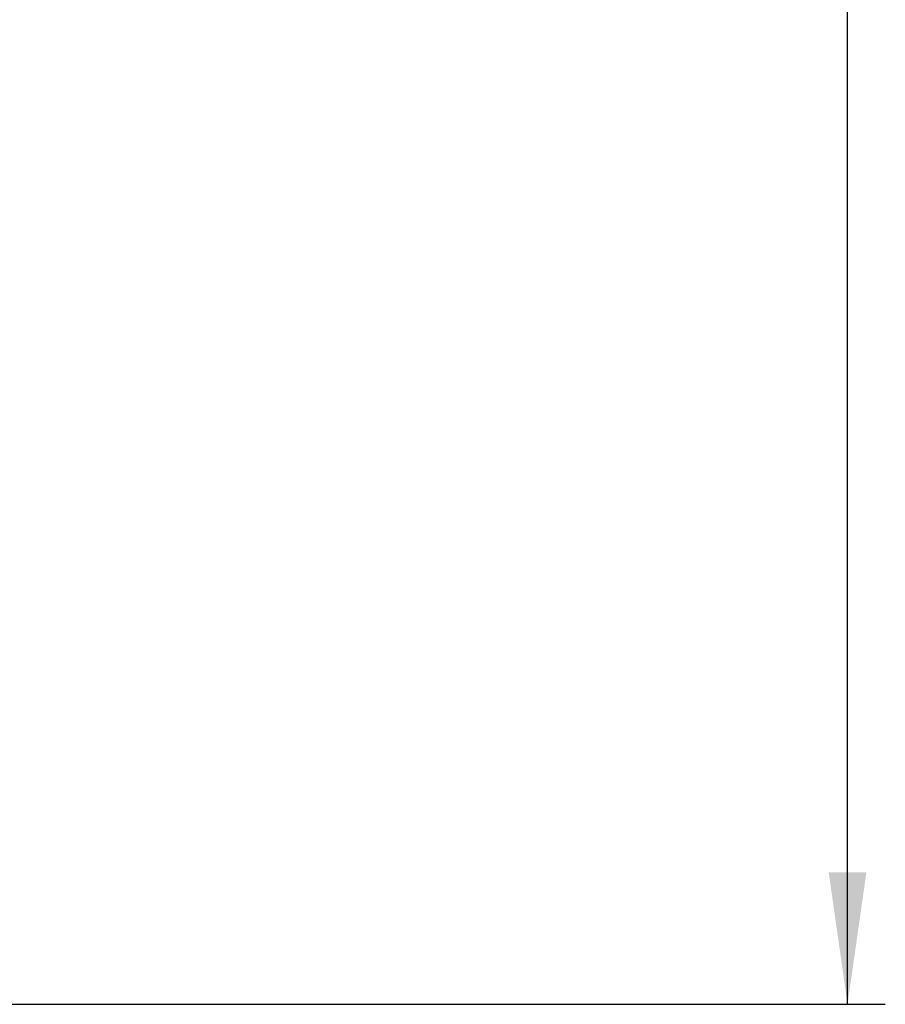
# Model space of a CAD drawing. Header units: millimetres. Extents: x 0 to 420, y 0 to 297.
# Tile 13 of 25: x 162 to 185, y 174 to 200. Entities that reach past the tile are written whole.
import ezdxf

# ---------------------------------------------------------------- set-up
doc = ezdxf.new("R2010")
doc.units = ezdxf.units.MM
doc.header["$LTSCALE"] = 23.1
doc.layers.get('0').update_dxf_attribs({"linetype": 'CONTINUOUS'})
doc.styles.get("Standard").update_dxf_attribs({"font": 'txt', "width": 0.85})
doc.dimstyles.new('DIMSTYLE_1', dxfattribs={"dimtxt": 5.5, "dimasz": 3.5, "dimexe": 1, "dimexo": 0.5, "dimgap": 1.375, "dimtad": 1, "dimdec": 4, "dimdsep": 46, "dimtxsty": 'STANDARD', "dimblk": '_FILLED', "dimblk1": '_FILLED', "dimblk2": '_FILLED', "dimcen": 0.09, "dimadec": 4, "dimazin": 2, "dimtp": 0.15, "dimtm": 0.15, "dimtfac": 1, "dimtdec": 4, "dimtofl": 0, "dimtmove": 0, "dimatfit": 3, "dimldrblk": '_FILLED', "dimfxl": 1, "dimtolj": 1, "dimarcsym": 0})

# ---------------------------------------------------------------- blocks, each defined once
blk = doc.blocks.new('_FILLED')
at = {"color": 0, "linetype": 'BYBLOCK'}
blk.add_solid([(0, 0), (-1, 0.1429), (-1, -0.1429)], dxfattribs=at)
blk = doc.blocks.new('*D3')
at = {"color": 2, "linetype": 'CONTINUOUS'}
for p, q in [((152.935, 265.853), (184.918, 265.853)), ((183.918, 265.853), (183.918, 220.103)), ((183.918, 174.353), (183.918, 220.103)), ((143.935, 174.353), (184.918, 174.353))]:
    blk.add_line(p, q, dxfattribs=at)
at = {"color": 2, "linetype": 'CONTINUOUS', "xscale": 3.5, "yscale": 3.5, "zscale": 3.5}
for p, rotation in [((183.918, 265.853), 90), ((183.918, 174.353), 270)]:
    blk.add_blockref('_FILLED', p, dxfattribs=dict(at, rotation=rotation))
at = {"color": 2, "linetype": 'CONTINUOUS', "insert": (177.043, 220.103), "char_height": 5.5, "width": 21.80357, "attachment_point": 2, "rotation": 90, "line_spacing_factor": 0.9}
blk.add_mtext('91.5', dxfattribs=at)

msp = doc.modelspace()

# ---------------------------------------------------------------- dimensions: what is measured, and where the dimension line sits
at = {"color": 2, "linetype": 'CONTINUOUS'}
dim = msp.add_linear_dim(base=(183.91835, 174.35261), p1=(152.43464, 265.85261), p2=(143.43464, 174.35261), angle=270, dimstyle='DIMSTYLE_1', dxfattribs=at)
dim.commit()
dim.dimension.update_dxf_attribs({"geometry": '*D3', "text_midpoint": (183.91835, 219.31689), "dimtype": 160})

doc.saveas('drawing.dxf')
